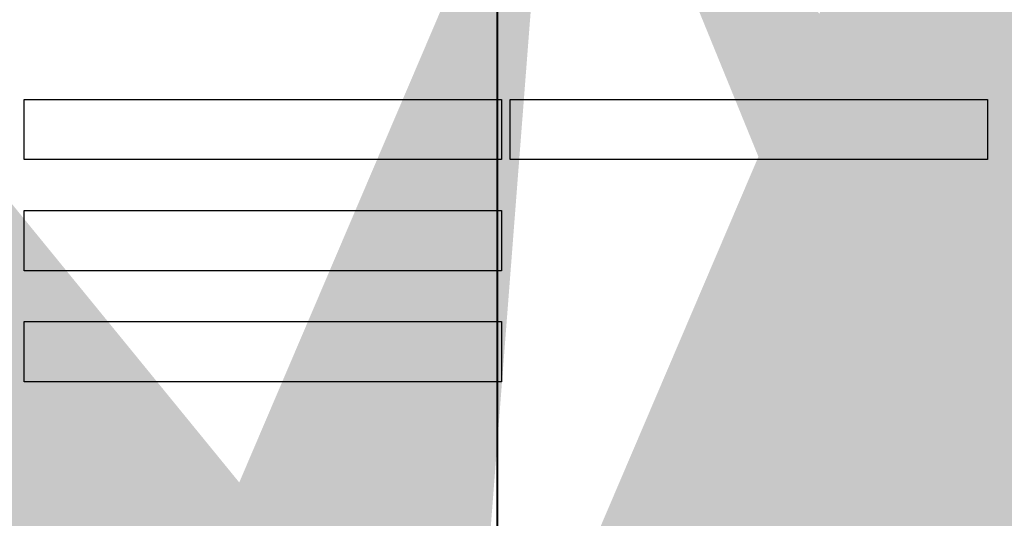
# Model space of a CAD drawing. Header units: inches. Extents: x 727810 to 1461440, y 2714588 to 5435005.
# Tile 182 of 233: x 729885 to 729947, y 2716033 to 2716064. Entities that reach past the tile are written whole.
import ezdxf

# ---------------------------------------------------------------- set-up
doc = ezdxf.new("R2010")
doc.units = ezdxf.units.IN
doc.header["$MEASUREMENT"] = 0
for name, color, linetype in [('DETAILS', 7, 'Continuous'), ('Inverter Room', 7, 'Continuous'), ('Saatvik', 5, 'Continuous')]:
    doc.layers.add(name, color=color, linetype=linetype)
doc.styles.add('ROMANS', font='ROMANS.shx', dxfattribs={"height": 10})
doc.dimstyles.new('ROMANS$7', dxfattribs={"dimscale": 100, "dimtxt": 2.5, "dimasz": 2, "dimexe": 20, "dimexo": 20, "dimgap": 0.5, "dimtad": 1, "dimdec": 0, "dimrnd": 5, "dimzin": 0, "dimdsep": 46, "dimtxsty": 'ROMANS', "dimcen": 0.09, "dimdle": 20, "dimclrd": 256, "dimclre": 256, "dimclrt": 3, "dimadec": 0, "dimazin": 0, "dimtfac": 20, "dimtdec": 0, "dimtix": 1, "dimtmove": 2, "dimatfit": 3, "dimfxl": 1, "dimtolj": 1, "dimtzin": 0, "dimarcsym": 0})

msp = doc.modelspace()

# ---------------------------------------------------------------- linework, layer by layer
at = {"layer": 'DETAILS', "color": 6, "lineweight": 40}
msp.add_line((729915.12419, 2715725.35534), (729915.12419, 2716073.76171), dxfattribs=at)
msp.add_line((729915.12419, 2715725.35534), (729915.12419, 2716073.76171), dxfattribs=at)
at = {"layer": 'Saatvik', "color": 5}
for points in [[(729885.32715, 2716059.1612), (729915.36715, 2716059.1612), (729915.36715, 2716055.3612), (729885.32715, 2716055.3612), (729885.32715, 2716059.1612)], [(729915.92715, 2716059.1612), (729945.96715, 2716059.1612), (729945.96715, 2716055.3612), (729915.92715, 2716055.3612), (729915.92715, 2716059.1612)], [(729885.32715, 2716052.1612), (729915.36715, 2716052.1612), (729915.36715, 2716048.3612), (729885.32715, 2716048.3612), (729885.32715, 2716052.1612)], [(729885.32715, 2716045.1612), (729915.36715, 2716045.1612), (729915.36715, 2716041.3612), (729885.32715, 2716041.3612), (729885.32715, 2716045.1612)]]:
    msp.add_lwpolyline(points, dxfattribs=at)

# ---------------------------------------------------------------- leaders
at = {"layer": 'Inverter Room', "ltscale": 0.5}
for points in [[(729988.68615, 2716189.53275), (729988.44543, 2716188.54975), (729987.87883, 2716188.5574)], [(729987.25059, 2715926.6474, 0), (729986.5703, 2715927.24855, 0), (729986.18411, 2715927.24299, 0)], [(729918.4741, 2716080.99473, 0.21928), (729918.23338, 2716080.01173, 0.21928), (729917.66678, 2716080.01938, 0.21928)], [(729921.17404, 2716080.99473, -0.00833), (729921.67571, 2716080.17659, -0.00833), (729922.00586, 2716080.18196, -0.00833)]]:
    msp.add_leader(points, dimstyle='ROMANS$7', override={"dimtxt": 150, "dimgap": 0.5, "dimtad": 0, "dimtfill": 1, "dimarcsym": 1}, dxfattribs=at)

doc.saveas('drawing.dxf')
